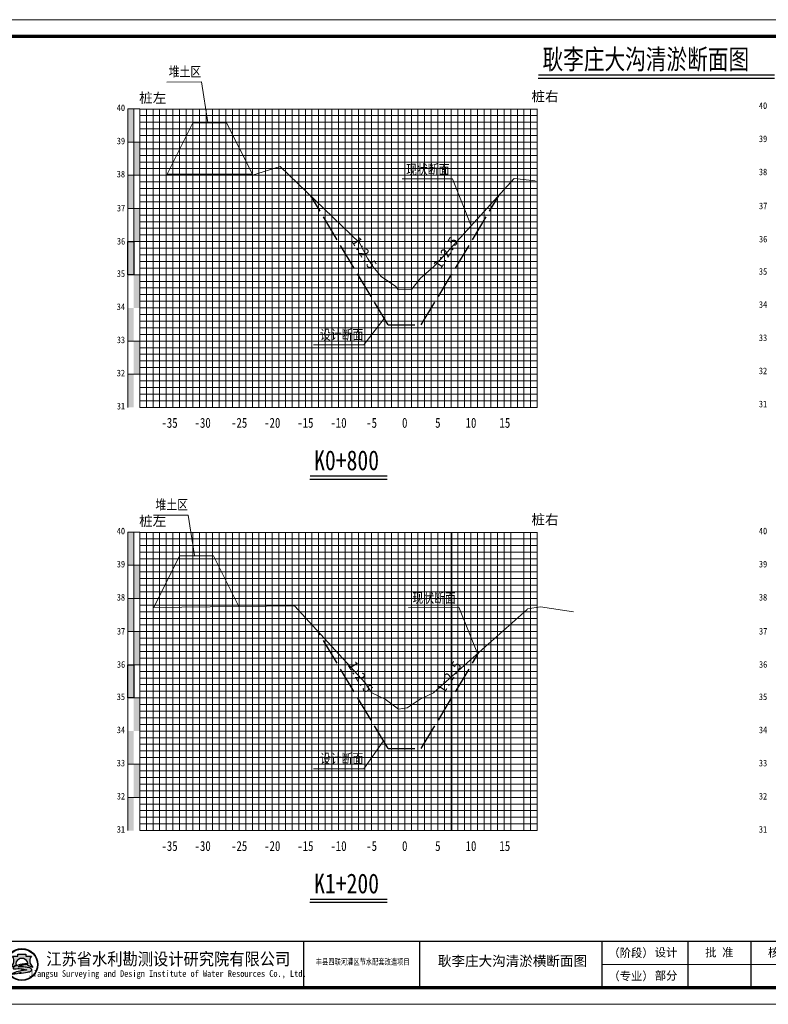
# Model space of a CAD drawing. Header units: millimetres. Extents: x -1851 to 142262423, y -629789 to 22327943.
# Tile 38 of 69: x 36013 to 36239, y 4811 to 5108. Entities that reach past the tile are written whole.
import ezdxf
from ezdxf.enums import TextEntityAlignment as Align

# ---------------------------------------------------------------- set-up
doc = ezdxf.new("R2010")
doc.units = ezdxf.units.MM
doc.linetypes.add('4415', pattern=[5, 4, -1])
for name, color, linetype, lineweight in [('0.13文字', 3, 'Continuous', 13), ('2', 61, 'Continuous', 30), ('3', 8, 'Continuous', 5), ('dmx', 7, 'Continuous', 15)]:
    doc.layers.add(name, color=color, linetype=linetype, lineweight=lineweight)
doc.layers.add('DIMTEX', color=7, linetype='Continuous')
doc.layers.add('断面', color=7, linetype='Continuous')
doc.styles.add('LYJFS', font='times.ttf', dxfattribs={"width": 0.7})
doc.styles.add('STYLE2', font='txt', dxfattribs={"width": 0.8})
doc.styles.add('仿宋', font='FangSong_GB2312.ttf')
doc.styles.add('仿宋体', font='FangSong_GB2312.ttf', dxfattribs={"width": 0.8})
doc.styles.add('宋体', font='txt', dxfattribs={"height": 3.5})
doc.styles.add('等线体', font='simhei.ttf')

# ---------------------------------------------------------------- blocks, each defined once
blk = doc.blocks.new('tk')
h = blk.add_hatch(color=152)
h.dxf.hatch_style = 1
h.paths.add_polyline_path([(6876.364125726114, 854.2295714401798, 1), (6866.686434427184, 854.2295714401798, 1)])
h.paths.add_polyline_path([(6876.201261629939, 854.2295714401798, 1), (6866.84929852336, 854.2295714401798, 1)], flags=16)
h = blk.add_hatch(color=152)
h.dxf.hatch_style = 1
edge = h.paths.add_edge_path()
edge.add_arc((6873.407199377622, 851.8047045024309), 1.461698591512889, 43.31770961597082, 70.37003522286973)
edge.add_arc((6872.0275850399, 847.9366998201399), 5.568375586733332, 70.37003522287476, 84.52854590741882)
edge.add_arc((6871.440752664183, 841.8102204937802), 11.72289597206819, 84.5285459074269, 95.17746754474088)
edge.add_arc((6871.582339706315, 852.1014277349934), 1.831337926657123, 111.7965680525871, 130.9174013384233, ccw=False)
edge.add_arc((6873.47809212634, 847.3608850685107), 6.936886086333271, 98.84274785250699, 111.79656805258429, ccw=False)
edge.add_arc((6874.544451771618, 840.506451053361), 13.873772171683, 95.21036804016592, 98.84274785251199, ccw=False)
edge.add_ellipse((6871.525280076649, 854.5219636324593), major_axis=(-1.773815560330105, 0), ratio=0.8776980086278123, start_angle=172.6538623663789, end_angle=176.9129867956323)
edge.add_arc((6873.117644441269, 844.1909795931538), 10.24870363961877, 88.99992913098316, 98.52267106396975)
edge.add_arc((6872.724314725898, 846.8157053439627), 7.594670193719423, 98.5226710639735, 116.8491039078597)
edge.add_arc((6869.849912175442, 852.4939579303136), 1.230336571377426, 116.8491039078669, 139.2900683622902)
edge.add_arc((6869.065436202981, 853.1689503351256), 0.1954369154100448, 139.2900683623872, 263.050638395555)
edge.add_arc((6869.248585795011, 854.6715617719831), 1.70916902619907, 263.0506383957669, 272.136251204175)
edge.add_arc((6870.416233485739, 823.3689317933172), 29.61523112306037, 88.46268833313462, 92.13625120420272, ccw=False)
edge.add_arc((6871.07395213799, 847.876297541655), 5.099041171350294, 68.07113774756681, 88.46268833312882, ccw=False)
edge.add_arc((6875.183614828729, 831.3122526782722), 21.4080615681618, 95.91294384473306, 98.79521578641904)
edge.add_arc((6873.816328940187, 840.1492628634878), 12.46590188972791, 98.79521578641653, 117.8496747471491)
edge.add_arc((6932.315236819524, 613.7362839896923), 245.9934265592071, 104.7703900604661, 105.15790668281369, ccw=False)
edge.add_line((6869.600177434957, 851.6009245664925), (6868.796656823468, 851.2750728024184))
edge.add_arc((6890.157828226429, 754.105500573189), 99.48982566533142, 100.90627282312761, 102.39834375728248, ccw=False)
edge.add_line((6871.334059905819, 851.7983414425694), (6870.72346251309, 851.6097564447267))
edge.add_arc((6868.414090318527, 880.2016823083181), 28.68503833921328, 274.6177604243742, 279.6944367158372)
edge.add_arc((6872.474319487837, 856.4344682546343), 4.573507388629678, 279.694436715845, 287.6119267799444)
edge.add_arc((6873.358587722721, 853.648913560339), 1.650966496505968, 287.6119267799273, 311.5140981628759)
edge.add_arc((6874.270477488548, 852.6187205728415), 0.2751610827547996, 311.5140981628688, 403.3177096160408)
edge = h.paths.add_edge_path()
edge.add_arc((6875.946394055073, 855.3665725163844), 2.066422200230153, 138.9741968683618, 204.1180883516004, ccw=False)
edge.add_line((6874.387456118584, 856.7229696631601), (6872.690352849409, 856.7229696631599))
edge.add_line((6872.69035284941, 856.7229696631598), (6872.69035284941, 857.3096342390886))
edge.add_line((6872.69035284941, 857.3096342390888), (6870.360207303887, 857.3096342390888))
edge.add_line((6870.360207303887, 857.3096342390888), (6870.360207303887, 856.7229696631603))
edge.add_line((6870.360207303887, 856.7229696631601), (6868.663104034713, 856.7229696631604))
edge.add_arc((6867.104166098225, 855.3665725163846), 2.066422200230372, -24.118088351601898, 41.0258031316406, ccw=False)
edge.add_arc((6865.567634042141, 856.05447875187), 3.749914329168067, 314.34412131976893, 335.8819116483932, ccw=False)
edge.add_arc((6867.522236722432, 856.4070458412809), 3.106664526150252, 282.3877277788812, 290.1465811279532)
edge.add_arc((6864.457993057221, 864.7594382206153), 12.00340818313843, 290.1465811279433, 296.6495194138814)
edge.add_ellipse((6871.525280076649, 854.5219636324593), major_axis=(-1.773815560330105, 0), ratio=0.8776980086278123, start_angle=176.9129867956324, end_angle=378.37473811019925, ccw=False)
edge.add_ellipse((6871.525280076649, 854.5219636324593), major_axis=(-1.773815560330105, 0), ratio=0.8776980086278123, start_angle=172.653862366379, end_angle=176.9129867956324, ccw=False)
edge.add_ellipse((6871.525280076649, 854.5219636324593), major_axis=(-1.773815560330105, 0), ratio=0.8776980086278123, start_angle=161.6252618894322, end_angle=172.653862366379, ccw=False)
edge.add_arc((6878.592567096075, 864.759438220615), 12.00340818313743, 243.3504805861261, 249.853418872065)
edge.add_arc((6875.528323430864, 856.4070458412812), 3.106664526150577, 249.8534188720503, 257.61227222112)
edge.add_arc((6877.482926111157, 856.05447875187), 3.74991432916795, 204.1180883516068, 225.6558786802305, ccw=False)
at = {"lineweight": 0}
for p, q in [((6838.597780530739, 842.2295714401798), (6838.597780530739, 1139.229571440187)), ((6838.597780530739, 1139.229571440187), (7258.597780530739, 1139.229571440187)), ((7258.597780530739, 1139.229571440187), (7258.597780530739, 842.2295714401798)), ((7253.597780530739, 854.2295714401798), (7046.597780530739, 854.2295714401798)), ((7258.597780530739, 842.2295714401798), (6838.597780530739, 842.2295714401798))]:
    blk.add_line(p, q, dxfattribs=at)
for p, q in [((6863.597780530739, 1134.229571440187), (6845.597780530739, 1134.229571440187)), ((6845.597780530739, 1134.229571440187), (6845.597780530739, 1032.229571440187)), ((6851.597780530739, 1134.229571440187), (6851.597780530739, 1032.229571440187)), ((6857.597780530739, 1134.229571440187), (6857.597780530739, 1032.229571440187)), ((6863.597780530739, 1117.229571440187), (6845.597780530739, 1117.229571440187)), ((6863.597780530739, 1100.229571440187), (6845.597780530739, 1100.229571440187)), ((6863.597780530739, 1083.229571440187), (6845.597780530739, 1083.229571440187)), ((6863.597780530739, 1066.229571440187), (6845.597780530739, 1066.229571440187)), ((6863.597780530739, 1049.229571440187), (6845.597780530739, 1049.229571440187)), ((6863.597780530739, 1032.229571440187), (6845.597780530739, 1032.229571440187)), ((6956.597780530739, 861.2295714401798), (6956.597780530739, 847.2295714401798)), ((6991.597780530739, 861.2295714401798), (6991.597780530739, 847.2295714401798)), ((7046.597780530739, 861.2295714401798), (7046.597780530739, 847.2295714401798)), ((7072.597780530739, 861.2295714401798), (7072.597780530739, 847.2295714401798)), ((7091.597780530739, 861.2295714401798), (7091.597780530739, 847.2295714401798)), ((7110.597780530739, 861.2295714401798), (7110.597780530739, 847.2295714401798)), ((7129.597780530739, 861.2295714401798), (7129.597780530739, 847.2295714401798)), ((7148.597780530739, 861.2295714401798), (7148.597780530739, 847.2295714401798)), ((7167.597780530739, 861.2295714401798), (7167.597780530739, 847.2295714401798)), ((7186.597780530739, 861.2295714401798), (7186.597780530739, 847.2295714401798)), ((7204.597780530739, 861.2295714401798), (7204.597780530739, 847.2295714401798)), ((7221.597780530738, 854.2295714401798), (7221.597780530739, 847.2295714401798))]:
    blk.add_line(p, q)
at = {"lineweight": 0, "const_width": 1}
blk.add_lwpolyline([(6863.597780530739, 1134.229571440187), (7253.597780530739, 1134.229571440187), (7253.597780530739, 847.2295714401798), (6863.597780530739, 847.2295714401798)], close=True, dxfattribs=at)
at = {"lineweight": 0, "const_width": 0.4}
blk.add_lwpolyline([(7253.597780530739, 861.2295714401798), (6863.597780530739, 861.2295714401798)], dxfattribs=at)
at = {"color": 152}
for points in [[(6869.8419023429, 854.0311891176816, -0.02838203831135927), (6868.592243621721, 853.4904639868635, -0.03386732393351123), (6868.188697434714, 853.3727099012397, 0.09425397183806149), (6868.990200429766, 854.5221939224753, 0.2921547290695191), (6868.663104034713, 856.7229696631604), (6870.360207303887, 856.7229696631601), (6870.360207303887, 857.3096342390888), (6872.69035284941, 857.3096342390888), (6872.69035284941, 856.7229696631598), (6874.387456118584, 856.7229696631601, 0.29215472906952), (6874.06035972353, 854.5221939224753, 0.09425397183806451), (6874.861862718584, 853.3727099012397, -0.03386732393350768), (6874.458316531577, 853.4904639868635, -0.02838203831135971), (6873.208657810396, 854.0311891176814)], [(6873.296521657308, 854.4381220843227, 0.04157472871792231), (6871.598778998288, 854.3265098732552, 0.08013502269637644), (6869.294240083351, 853.5916630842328, 0.09823132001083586), (6868.917290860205, 853.2964201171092, 0.599439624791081), (6869.041789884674, 852.9749492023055, 0.03966424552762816), (6869.312296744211, 852.9635806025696, -0.01603031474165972), (6871.210748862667, 852.9735033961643, -0.08921046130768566), (6872.978215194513, 852.6064141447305, 0.01257694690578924), (6871.910251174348, 852.4685801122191, 0.08333285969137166), (6867.992840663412, 851.171317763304, -0.001690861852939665), (6869.600177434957, 851.6009245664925), (6868.796656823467, 851.275072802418, -0.006510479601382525), (6871.334059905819, 851.7983414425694), (6870.72346251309, 851.6097564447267, 0.02215480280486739), (6873.244469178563, 851.9262713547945, 0.03456031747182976), (6873.858117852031, 852.0753316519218, 0.1046726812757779), (6874.452855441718, 852.4126819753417, 0.4234638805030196), (6874.470673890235, 852.8074929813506, 0.1185893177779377), (6873.898248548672, 853.1814519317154, 0.06185687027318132), (6872.558528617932, 853.479704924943, 0.04649815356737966), (6870.382867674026, 853.4852866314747, -0.08362449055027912), (6870.902341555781, 853.8018397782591, -0.05658197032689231), (6872.411732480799, 854.2153190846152, -0.01585057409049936), (6873.284535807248, 854.3228965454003)]]:
    blk.add_lwpolyline(points, format="xyb", dxfattribs=at)
for radius in [4.838845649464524, 4.675981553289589]:
    blk.add_circle((6871.525280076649, 854.2295714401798), radius, dxfattribs=at)
blk.add_arc((6873.478092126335, 847.3608850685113), 6.936886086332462, 98.84274785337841, 111.7965680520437, dxfattribs=at)
for start_param, end_param in [(2.820892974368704, 6.603884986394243), (3.013378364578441, 3.087714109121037)]:
    blk.add_ellipse((6871.525280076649, 854.5219636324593), major_axis=(-1.773815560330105, 0), ratio=0.8776980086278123, start_param=start_param, end_param=end_param, dxfattribs=at)
at = {"style": '宋体'}
for s, height, width, p in [('江苏省水利勘测设计研究院有限公司', 3.75, 0.9, (6915.725099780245, 855.9804173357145)), ('丰县四联河灌区节水配套改造项目', 1.8, 0.75, (6974.43168055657, 855.1042281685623)), ('Jiangsu Surveying and Design Institute of Water Resources Co., Ltd.', 2, 0.8, (6915.552971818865, 851.2429752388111))]:
    blk.add_text(s, height=height, dxfattribs=dict(at, width=width)).set_placement(p, align=Align.MIDDLE)
at = {"style": 'LYJFS'}
for s, p in [('（阶段）', (7055.431710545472, 857.7295714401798)), ('（专业）', (7055.431710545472, 850.7295714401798))]:
    blk.add_text(s, height=2.5, dxfattribs=at).set_placement(p, align=Align.MIDDLE_CENTER)
at = {"style": '仿宋'}
blk.add_text('2018.01', height=2.5, dxfattribs=at).set_placement((7195.597780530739, 850.7295714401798), align=Align.MIDDLE)
at = {"rotation": 90}
for s, insert, char_height, attachment_point, style in [('日 期', (6848.597780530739, 1074.729571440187), 2.5, 5, '宋体'), ('会签者', (6848.597780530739, 1057.729571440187), 2.5, 5, '宋体'), ('会签专业', (6848.597780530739, 1040.729571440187), 2.5, 5, '宋体'), ('江苏省水利勘测设计研究院有限公司\\P地址：扬州市吉安路209号吉安大厦1号楼  邮编：225127\\P电话：0514-87860116  传真：0514-87889101\\P声明：未经授权，不得翻印、传播或它用。', (6861.892912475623, 847.1478961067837), 2, 7, '仿宋')]:
    blk.add_mtext(s, dxfattribs=dict(at, insert=insert, char_height=char_height, attachment_point=attachment_point, style=style))
at = {"char_height": 2.5, "attachment_point": 5, "style": '宋体'}
for s, insert in [('设计', (7065.999934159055, 857.7295714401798)), ('批 准', (7082.097780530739, 857.7295714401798)), ('核 定', (7101.035280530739, 857.701793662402)), ('审 查', (7120.028336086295, 857.702857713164)), ('校 核', (7139.063058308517, 857.7728530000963)), ('设 计', (7158.070002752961, 857.8229020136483)), ('制 图', (7177.014447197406, 857.7074956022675)), ('日 期', (7195.597780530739, 857.7295714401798)), ('甲级设计证书编号A132012666', (7229.097780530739, 857.7295714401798)), ('部分', (7065.999934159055, 850.7295714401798)), ('图 号', (7213.097780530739, 850.7295714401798))]:
    blk.add_mtext(s, dxfattribs=dict(at, insert=insert))

msp = doc.modelspace()

# ---------------------------------------------------------------- hatches: boundary and pattern name
at = {"linetype": 'Continuous'}
for points in [[(36045.80226248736, 5080.667395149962), (36047.60226248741, 5080.667395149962), (36047.60226248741, 5070.667395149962), (36045.80226248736, 5070.667395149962)], [(36047.60226248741, 5070.667395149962), (36049.40226248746, 5070.667395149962), (36049.40226248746, 5060.667395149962), (36047.60226248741, 5060.667395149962)], [(36045.80226248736, 5060.667395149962), (36047.60226248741, 5060.667395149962), (36047.60226248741, 5050.667395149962), (36045.80226248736, 5050.667395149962)], [(36047.60226248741, 5050.667395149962), (36049.40226248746, 5050.667395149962), (36049.40226248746, 5040.667395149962), (36047.60226248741, 5040.667395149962)], [(36045.80226248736, 5040.667395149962), (36047.60226248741, 5040.667395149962), (36047.60226248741, 5030.667395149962), (36045.80226248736, 5030.667395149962)], [(36047.60226248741, 5030.667395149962), (36049.40226248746, 5030.667395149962), (36049.40226248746, 5020.667395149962), (36047.60226248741, 5020.667395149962)], [(36045.80226248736, 5020.667395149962), (36047.60226248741, 5020.667395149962), (36047.60226248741, 5010.667395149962), (36045.80226248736, 5010.667395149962)], [(36047.60862324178, 5010.692120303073), (36049.40862324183, 5010.692120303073), (36049.40862324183, 5000.692120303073), (36047.60862324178, 5000.692120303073)], [(36045.80226248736, 5000.663330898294), (36047.60226248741, 5000.663330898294), (36047.60226248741, 4990.663330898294), (36045.80226248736, 4990.663330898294)], [(36045.80226248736, 4953.016859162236), (36047.60226248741, 4953.016859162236), (36047.60226248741, 4943.016859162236), (36045.80226248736, 4943.016859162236)], [(36047.60226248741, 4943.016859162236), (36049.40226248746, 4943.016859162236), (36049.40226248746, 4933.016859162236), (36047.60226248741, 4933.016859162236)], [(36045.80226248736, 4933.016859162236), (36047.60226248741, 4933.016859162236), (36047.60226248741, 4923.016859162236), (36045.80226248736, 4923.016859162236)], [(36047.60226248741, 4923.016859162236), (36049.40226248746, 4923.016859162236), (36049.40226248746, 4913.016859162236), (36047.60226248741, 4913.016859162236)], [(36045.80226248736, 4913.016859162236), (36047.60226248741, 4913.016859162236), (36047.60226248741, 4903.016859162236), (36045.80226248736, 4903.016859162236)], [(36047.60226248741, 4903.016859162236), (36049.40226248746, 4903.016859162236), (36049.40226248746, 4893.016859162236), (36047.60226248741, 4893.016859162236)], [(36045.80226248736, 4893.016859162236), (36047.60226248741, 4893.016859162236), (36047.60226248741, 4883.016859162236), (36045.80226248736, 4883.016859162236)], [(36047.60862324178, 4883.041584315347), (36049.40862324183, 4883.041584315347), (36049.40862324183, 4873.041584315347), (36047.60862324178, 4873.041584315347)], [(36045.80226248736, 4873.012794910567), (36047.60226248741, 4873.012794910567), (36047.60226248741, 4863.012794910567), (36045.80226248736, 4863.012794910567)]]:
    msp.add_hatch(color=7, dxfattribs=at).paths.add_polyline_path(points)

# ---------------------------------------------------------------- linework, layer by layer
at = {"color": 1, "linetype": '4415', "lineweight": 30, "ltscale": 2}
for p, q in [((36099.9687879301, 5064.378074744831), (36099.9687879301, 5064.378074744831)), ((36124.40226248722, 5015.511125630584), (36101.02218500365, 5054.477921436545)), ((36134.40226248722, 5015.511125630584), (36157.92203524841, 5054.710746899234)), ((36124.40226248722, 5015.511125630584), (36134.40226248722, 5015.511125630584)), ((36124.40226248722, 4887.729941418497), (36103.14557770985, 4923.157749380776)), ((36134.40226248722, 4887.729941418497), (36151.89066815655, 4916.877284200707)), ((36124.40226248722, 4887.729941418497), (36134.40226248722, 4887.729941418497))]:
    msp.add_line(p, q, dxfattribs=at)
at = {"linetype": 'Continuous', "lineweight": 20, "flags": 128}
for points in [[(36069.90795586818, 5076.6012946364), (36067.99982732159, 5088.806113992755), (36057.54019772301, 5088.734685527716)], [(36149.49849042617, 5045.444847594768), (36143.81267732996, 5059.578908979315), (36128.66128764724, 5059.552596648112)], [(36123.221613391, 5017.478874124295), (36117.00347814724, 5009.522617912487), (36101.85208846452, 5009.496305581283)], [(36065.90795586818, 4945.974808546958), (36063.99982732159, 4958.179627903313), (36053.54019772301, 4958.108199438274)], [(36151.34174980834, 4916.389319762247), (36145.72338173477, 4930.355723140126), (36130.57199205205, 4930.329410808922)], [(36122.98258568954, 4890.096069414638), (36117.00347814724, 4881.610664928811), (36101.85208846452, 4881.584352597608)]]:
    msp.add_lwpolyline(points, dxfattribs=at)
at = {"linetype": 'Continuous', "flags": 128}
for points in [[(36045.80226248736, 5040.667395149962), (36047.60226248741, 5040.667395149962), (36047.60226248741, 5030.667395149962), (36045.80226248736, 5030.667395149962)], [(36045.80226248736, 4913.016859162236), (36047.60226248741, 4913.016859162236), (36047.60226248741, 4903.016859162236), (36045.80226248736, 4903.016859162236)]]:
    msp.add_lwpolyline(points, close=True, dxfattribs=at)
at = {"layer": '2', "color": 7, "lineweight": 15}
for points in [[(36049.40226248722, 5080.6012946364), (36169.40226248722, 5080.6012946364)], [(36059.40226248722, 5080.667395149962), (36059.40226248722, 4990.667395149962)], [(36069.40226248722, 5080.667395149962), (36069.40226248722, 4990.667395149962)], [(36079.40226248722, 5080.667395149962), (36079.40226248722, 4990.667395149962)], [(36089.40226248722, 5080.667395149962), (36089.40226248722, 4990.667395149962)], [(36099.40226248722, 5080.667395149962), (36099.40226248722, 4990.667395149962)], [(36109.40226248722, 5080.667395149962), (36109.40226248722, 4990.667395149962)], [(36119.40226248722, 5080.667395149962), (36119.40226248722, 4990.667395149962)], [(36139.40226248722, 5080.667395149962), (36139.40226248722, 4990.667395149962)], [(36149.40226248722, 5080.667395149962), (36149.40226248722, 4990.667395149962)], [(36159.40226248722, 5080.667395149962), (36159.40226248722, 4990.667395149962)], [(36169.40226248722, 5080.667395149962), (36169.40226248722, 4990.667395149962)], [(36049.40226248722, 5070.667395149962), (36169.40226248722, 5070.667395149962)], [(36049.40226248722, 5060.667395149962), (36169.40226248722, 5060.667395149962)], [(36049.40226248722, 5050.667395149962), (36169.40226248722, 5050.667395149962)], [(36049.40226248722, 5040.667395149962), (36169.40226248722, 5040.667395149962)], [(36049.40226248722, 5020.667395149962), (36169.40226248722, 5020.667395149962)], [(36049.40226248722, 4990.667395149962), (36169.40226248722, 4990.667395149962)], [(36049.40226248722, 4952.950758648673), (36169.40226248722, 4952.950758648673)], [(36059.40226248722, 4953.016859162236), (36059.40226248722, 4863.016859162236)], [(36069.40226248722, 4953.016859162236), (36069.40226248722, 4863.016859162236)], [(36079.40226248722, 4953.016859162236), (36079.40226248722, 4863.016859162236)], [(36089.40226248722, 4953.016859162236), (36089.40226248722, 4863.016859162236)], [(36099.40226248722, 4953.016859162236), (36099.40226248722, 4863.016859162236)], [(36109.40226248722, 4953.016859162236), (36109.40226248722, 4863.016859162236)], [(36119.40226248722, 4953.016859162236), (36119.40226248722, 4863.016859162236)], [(36139.40226248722, 4953.016859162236), (36139.40226248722, 4863.016859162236)], [(36149.40226248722, 4953.016859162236), (36149.40226248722, 4863.016859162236)], [(36159.40226248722, 4953.016859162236), (36159.40226248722, 4863.016859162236)], [(36169.40226248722, 4953.016859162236), (36169.40226248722, 4863.016859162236)], [(36049.40226248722, 4943.016859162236), (36169.40226248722, 4943.016859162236)], [(36049.40226248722, 4933.016859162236), (36169.40226248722, 4933.016859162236)], [(36049.40226248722, 4923.016859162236), (36169.40226248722, 4923.016859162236)], [(36049.40226248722, 4913.016859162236), (36169.40226248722, 4913.016859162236)], [(36049.40226248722, 4893.016859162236), (36169.40226248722, 4893.016859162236)], [(36049.40226248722, 4863.016859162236), (36169.40226248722, 4863.016859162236)]]:
    msp.add_lwpolyline(points, dxfattribs=at)
at = {"layer": '2', "color": 3, "lineweight": 15}
for points in [[(36129.40226248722, 5080.667395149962), (36129.40226248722, 4990.667395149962)], [(36129.40226248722, 4953.016859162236), (36129.40226248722, 4863.016859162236)]]:
    msp.add_lwpolyline(points, dxfattribs=at)
at = {"layer": '2', "color": 7, "lineweight": 15, "flags": 128}
for points in [[(36049.40226248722, 5030.667395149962), (36169.40226248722, 5030.667395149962)], [(36049.40226248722, 4903.016859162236), (36169.40226248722, 4903.016859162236)]]:
    msp.add_lwpolyline(points, dxfattribs=at)
at = {"layer": '2', "color": 0, "lineweight": 15}
for points in [[(36049.40226248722, 5010.667395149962), (36169.40226248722, 5010.667395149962)], [(36049.40226248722, 5000.667395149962), (36169.40226248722, 5000.667395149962)], [(36049.40226248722, 4883.016859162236), (36169.40226248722, 4883.016859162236)], [(36049.40226248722, 4873.016859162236), (36169.40226248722, 4873.016859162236)]]:
    msp.add_lwpolyline(points, dxfattribs=at)
at = {"layer": '3', "lineweight": 5}
for points in [[(36051.40226248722, 5080.667395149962), (36051.40226248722, 4990.667395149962)], [(36053.40226248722, 5080.667395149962), (36053.40226248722, 4990.667395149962)], [(36055.40226248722, 5080.667395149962), (36055.40226248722, 4990.667395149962)], [(36057.40226248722, 5080.667395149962), (36057.40226248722, 4990.667395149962)], [(36061.40226248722, 5080.667395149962), (36061.40226248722, 4990.667395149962)], [(36063.40226248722, 5080.667395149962), (36063.40226248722, 4990.667395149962)], [(36065.40226248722, 5080.667395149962), (36065.40226248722, 4990.667395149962)], [(36067.40226248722, 5080.667395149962), (36067.40226248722, 4990.667395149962)], [(36071.40226248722, 5080.667395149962), (36071.40226248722, 4990.667395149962)], [(36073.40226248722, 5080.667395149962), (36073.40226248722, 4990.667395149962)], [(36075.40226248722, 5080.667395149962), (36075.40226248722, 4990.667395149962)], [(36077.40226248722, 5080.667395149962), (36077.40226248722, 4990.667395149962)], [(36081.40226248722, 5080.667395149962), (36081.40226248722, 4990.667395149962)], [(36083.40226248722, 5080.667395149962), (36083.40226248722, 4990.667395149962)], [(36085.40226248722, 5080.667395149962), (36085.40226248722, 4990.667395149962)], [(36087.40226248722, 5080.667395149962), (36087.40226248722, 4990.667395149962)], [(36091.40226248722, 5080.667395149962), (36091.40226248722, 4990.667395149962)], [(36093.40226248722, 5080.667395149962), (36093.40226248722, 4990.667395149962)], [(36095.40226248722, 5080.667395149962), (36095.40226248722, 4990.667395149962)], [(36097.40226248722, 5080.667395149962), (36097.40226248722, 4990.667395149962)], [(36101.40226248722, 5080.667395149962), (36101.40226248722, 4990.667395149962)], [(36103.40226248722, 5080.667395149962), (36103.40226248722, 4990.667395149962)], [(36105.40226248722, 5080.667395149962), (36105.40226248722, 4990.667395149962)], [(36107.40226248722, 5080.667395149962), (36107.40226248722, 4990.667395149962)], [(36111.40226248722, 5080.667395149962), (36111.40226248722, 4990.667395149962)], [(36113.40226248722, 5080.667395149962), (36113.40226248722, 4990.667395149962)], [(36115.40226248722, 5080.667395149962), (36115.40226248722, 4990.667395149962)], [(36117.40226248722, 5080.667395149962), (36117.40226248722, 4990.667395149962)], [(36121.40226248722, 5080.667395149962), (36121.40226248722, 4990.667395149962)], [(36123.40226248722, 5080.667395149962), (36123.40226248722, 4990.667395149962)], [(36125.40226248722, 5080.667395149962), (36125.40226248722, 4990.667395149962)], [(36127.40226248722, 5080.667395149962), (36127.40226248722, 4990.667395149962)], [(36131.40226248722, 5080.667395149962), (36131.40226248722, 4990.667395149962)], [(36133.40226248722, 5080.667395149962), (36133.40226248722, 4990.667395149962)], [(36135.40226248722, 5080.667395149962), (36135.40226248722, 4990.667395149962)], [(36137.40226248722, 5080.667395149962), (36137.40226248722, 4990.667395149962)], [(36141.40226248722, 5080.667395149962), (36141.40226248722, 4990.667395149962)], [(36143.40226248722, 5080.667395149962), (36143.40226248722, 4990.667395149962)], [(36145.40226248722, 5080.667395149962), (36145.40226248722, 4990.667395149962)], [(36147.40226248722, 5080.667395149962), (36147.40226248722, 4990.667395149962)], [(36151.40226248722, 5080.667395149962), (36151.40226248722, 4990.667395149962)], [(36153.40226248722, 5080.667395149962), (36153.40226248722, 4990.667395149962)], [(36155.40226248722, 5080.667395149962), (36155.40226248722, 4990.667395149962)], [(36157.40226248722, 5080.667395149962), (36157.40226248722, 4990.667395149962)], [(36161.40226248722, 5080.667395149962), (36161.40226248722, 4990.667395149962)], [(36163.40226248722, 5080.667395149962), (36163.40226248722, 4990.667395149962)], [(36165.40226248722, 5080.667395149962), (36165.40226248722, 4990.667395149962)], [(36167.40226248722, 5080.667395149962), (36167.40226248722, 4990.667395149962)], [(36049.40226248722, 5078.667395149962), (36169.40226248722, 5078.667395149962)], [(36049.40226248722, 5076.667395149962), (36169.40226248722, 5076.667395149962)], [(36049.40226248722, 5074.667395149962), (36169.40226248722, 5074.667395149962)], [(36049.40226248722, 5072.667395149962), (36169.40226248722, 5072.667395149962)], [(36049.40226248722, 5068.667395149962), (36169.40226248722, 5068.667395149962)], [(36049.40226248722, 5066.667395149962), (36169.40226248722, 5066.667395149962)], [(36049.40226248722, 5064.667395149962), (36169.40226248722, 5064.667395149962)], [(36049.40226248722, 5062.667395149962), (36169.40226248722, 5062.667395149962)], [(36049.40226248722, 5058.667395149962), (36169.40226248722, 5058.667395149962)], [(36049.40226248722, 5056.667395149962), (36169.40226248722, 5056.667395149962)], [(36049.40226248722, 5054.667395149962), (36169.40226248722, 5054.667395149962)], [(36049.40226248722, 5052.667395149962), (36169.40226248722, 5052.667395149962)], [(36049.40226248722, 5048.667395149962), (36169.40226248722, 5048.667395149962)], [(36049.40226248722, 5046.667395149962), (36169.40226248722, 5046.667395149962)], [(36049.40226248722, 5044.667395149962), (36169.40226248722, 5044.667395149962)], [(36049.40226248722, 5042.667395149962), (36169.40226248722, 5042.667395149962)], [(36049.40226248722, 5038.667395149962), (36169.40226248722, 5038.667395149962)], [(36049.40226248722, 5036.667395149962), (36169.40226248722, 5036.667395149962)], [(36049.40226248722, 5034.667395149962), (36169.40226248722, 5034.667395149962)], [(36049.40226248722, 5032.667395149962), (36169.40226248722, 5032.667395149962)], [(36049.40226248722, 5028.667395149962), (36169.40226248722, 5028.667395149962)], [(36049.40226248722, 5026.667395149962), (36169.40226248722, 5026.667395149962)], [(36049.40226248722, 5024.667395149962), (36169.40226248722, 5024.667395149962)], [(36049.40226248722, 5022.667395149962), (36169.40226248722, 5022.667395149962)], [(36049.40226248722, 5018.667395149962), (36169.40226248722, 5018.667395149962)], [(36049.40226248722, 5016.667395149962), (36169.40226248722, 5016.667395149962)], [(36049.40226248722, 5014.667395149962), (36169.40226248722, 5014.667395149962)], [(36049.40226248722, 5012.667395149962), (36169.40226248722, 5012.667395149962)], [(36049.40226248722, 5008.667395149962), (36169.40226248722, 5008.667395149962)], [(36049.40226248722, 5006.667395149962), (36169.40226248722, 5006.667395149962)], [(36049.40226248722, 5004.667395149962), (36169.40226248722, 5004.667395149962)], [(36049.40226248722, 5002.667395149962), (36169.40226248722, 5002.667395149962)], [(36049.40226248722, 4998.667395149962), (36169.40226248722, 4998.667395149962)], [(36049.40226248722, 4996.667395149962), (36169.40226248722, 4996.667395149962)], [(36049.40226248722, 4994.667395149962), (36169.40226248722, 4994.667395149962)], [(36049.40226248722, 4992.667395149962), (36169.40226248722, 4992.667395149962)], [(36049.40226248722, 4951.016859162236), (36169.40226248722, 4951.016859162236)], [(36051.40226248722, 4953.016859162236), (36051.40226248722, 4863.016859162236)], [(36053.40226248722, 4953.016859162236), (36053.40226248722, 4863.016859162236)], [(36055.40226248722, 4953.016859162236), (36055.40226248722, 4863.016859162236)], [(36057.40226248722, 4953.016859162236), (36057.40226248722, 4863.016859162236)], [(36061.40226248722, 4953.016859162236), (36061.40226248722, 4863.016859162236)], [(36063.40226248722, 4953.016859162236), (36063.40226248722, 4863.016859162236)], [(36065.40226248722, 4953.016859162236), (36065.40226248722, 4863.016859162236)], [(36067.40226248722, 4953.016859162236), (36067.40226248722, 4863.016859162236)], [(36071.40226248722, 4953.016859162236), (36071.40226248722, 4863.016859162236)], [(36073.40226248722, 4953.016859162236), (36073.40226248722, 4863.016859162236)], [(36075.40226248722, 4953.016859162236), (36075.40226248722, 4863.016859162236)], [(36077.40226248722, 4953.016859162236), (36077.40226248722, 4863.016859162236)], [(36081.40226248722, 4953.016859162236), (36081.40226248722, 4863.016859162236)], [(36083.40226248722, 4953.016859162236), (36083.40226248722, 4863.016859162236)], [(36085.40226248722, 4953.016859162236), (36085.40226248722, 4863.016859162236)], [(36087.40226248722, 4953.016859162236), (36087.40226248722, 4863.016859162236)], [(36091.40226248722, 4953.016859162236), (36091.40226248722, 4863.016859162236)], [(36093.40226248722, 4953.016859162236), (36093.40226248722, 4863.016859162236)], [(36095.40226248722, 4953.016859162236), (36095.40226248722, 4863.016859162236)], [(36097.40226248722, 4953.016859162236), (36097.40226248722, 4863.016859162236)], [(36101.40226248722, 4953.016859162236), (36101.40226248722, 4863.016859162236)], [(36103.40226248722, 4953.016859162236), (36103.40226248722, 4863.016859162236)], [(36105.40226248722, 4953.016859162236), (36105.40226248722, 4863.016859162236)], [(36107.40226248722, 4953.016859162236), (36107.40226248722, 4863.016859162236)], [(36111.40226248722, 4953.016859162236), (36111.40226248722, 4863.016859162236)], [(36113.40226248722, 4953.016859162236), (36113.40226248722, 4863.016859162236)], [(36115.40226248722, 4953.016859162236), (36115.40226248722, 4863.016859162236)], [(36117.40226248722, 4953.016859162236), (36117.40226248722, 4863.016859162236)], [(36121.40226248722, 4953.016859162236), (36121.40226248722, 4863.016859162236)], [(36123.40226248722, 4953.016859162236), (36123.40226248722, 4863.016859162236)], [(36125.40226248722, 4953.016859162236), (36125.40226248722, 4863.016859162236)], [(36127.40226248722, 4953.016859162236), (36127.40226248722, 4863.016859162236)], [(36131.40226248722, 4953.016859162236), (36131.40226248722, 4863.016859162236)], [(36133.40226248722, 4953.016859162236), (36133.40226248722, 4863.016859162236)], [(36135.40226248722, 4953.016859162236), (36135.40226248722, 4863.016859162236)], [(36137.40226248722, 4953.016859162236), (36137.40226248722, 4863.016859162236)], [(36141.40226248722, 4953.016859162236), (36141.40226248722, 4863.016859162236)], [(36143.40226248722, 4953.016859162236), (36143.40226248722, 4863.016859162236)], [(36143.65403450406, 4953.016859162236), (36143.65403450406, 4863.016859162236)], [(36145.40226248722, 4953.016859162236), (36145.40226248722, 4863.016859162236)], [(36147.40226248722, 4953.016859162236), (36147.40226248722, 4863.016859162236)], [(36151.40226248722, 4953.016859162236), (36151.40226248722, 4863.016859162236)], [(36153.40226248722, 4953.016859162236), (36153.40226248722, 4863.016859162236)], [(36155.40226248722, 4953.016859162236), (36155.40226248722, 4863.016859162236)], [(36157.40226248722, 4953.016859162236), (36157.40226248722, 4863.016859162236)], [(36161.40226248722, 4953.016859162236), (36161.40226248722, 4863.016859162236)], [(36165.40226248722, 4953.016859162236), (36165.40226248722, 4863.016859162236)], [(36167.40226248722, 4953.016859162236), (36167.40226248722, 4863.016859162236)], [(36049.40226248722, 4949.016859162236), (36169.40226248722, 4949.016859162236)], [(36049.40226248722, 4947.016859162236), (36169.40226248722, 4947.016859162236)], [(36049.40226248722, 4945.016859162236), (36169.40226248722, 4945.016859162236)], [(36049.40226248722, 4941.016859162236), (36169.40226248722, 4941.016859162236)], [(36049.40226248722, 4939.016859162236), (36169.40226248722, 4939.016859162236)], [(36049.40226248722, 4937.016859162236), (36169.40226248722, 4937.016859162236)], [(36049.40226248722, 4935.016859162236), (36169.40226248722, 4935.016859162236)], [(36049.40226248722, 4931.016859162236), (36169.40226248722, 4931.016859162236)], [(36049.40226248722, 4929.016859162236), (36169.40226248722, 4929.016859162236)], [(36049.40226248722, 4927.016859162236), (36169.40226248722, 4927.016859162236)], [(36049.40226248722, 4925.016859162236), (36169.40226248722, 4925.016859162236)], [(36049.40226248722, 4921.016859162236), (36169.40226248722, 4921.016859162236)], [(36049.40226248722, 4919.016859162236), (36169.40226248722, 4919.016859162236)], [(36049.40226248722, 4917.016859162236), (36169.40226248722, 4917.016859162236)], [(36049.40226248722, 4915.016859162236), (36169.40226248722, 4915.016859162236)], [(36049.40226248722, 4911.016859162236), (36169.40226248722, 4911.016859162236)], [(36049.40226248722, 4909.016859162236), (36169.40226248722, 4909.016859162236)], [(36049.40226248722, 4907.016859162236), (36169.40226248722, 4907.016859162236)], [(36049.40226248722, 4905.016859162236), (36169.40226248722, 4905.016859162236)], [(36049.40226248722, 4901.016859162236), (36169.40226248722, 4901.016859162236)], [(36049.40226248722, 4899.016859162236), (36169.40226248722, 4899.016859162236)], [(36049.40226248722, 4897.016859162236), (36169.40226248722, 4897.016859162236)], [(36049.40226248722, 4895.016859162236), (36169.40226248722, 4895.016859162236)], [(36049.40226248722, 4891.016859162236), (36169.40226248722, 4891.016859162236)], [(36049.40226248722, 4889.016859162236), (36169.40226248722, 4889.016859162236)], [(36049.40226248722, 4887.016859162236), (36169.40226248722, 4887.016859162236)], [(36049.40226248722, 4885.016859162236), (36169.40226248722, 4885.016859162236)], [(36049.40226248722, 4881.016859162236), (36169.40226248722, 4881.016859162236)], [(36049.40226248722, 4879.016859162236), (36169.40226248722, 4879.016859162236)], [(36049.40226248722, 4877.016859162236), (36169.40226248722, 4877.016859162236)], [(36049.40226248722, 4875.016859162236), (36169.40226248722, 4875.016859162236)], [(36049.40226248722, 4871.016859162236), (36169.40226248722, 4871.016859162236)], [(36049.40226248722, 4869.016859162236), (36169.40226248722, 4869.016859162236)], [(36049.40226248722, 4867.016859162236), (36169.40226248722, 4867.016859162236)], [(36049.40226248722, 4865.016859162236), (36169.40226248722, 4865.016859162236)]]:
    msp.add_lwpolyline(points, dxfattribs=at)
at = {"layer": '3', "color": 0, "lineweight": 5}
for points in [[(36045.80226248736, 5010.667395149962), (36169.40226248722, 5010.667395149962)], [(36045.80226248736, 5000.667395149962), (36169.40226248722, 5000.667395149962)], [(36045.80226248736, 4883.016859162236), (36169.40226248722, 4883.016859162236)], [(36045.80226248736, 4873.016859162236), (36169.40226248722, 4873.016859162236)]]:
    msp.add_lwpolyline(points, dxfattribs=at)
at = {"layer": 'DIMTEX', "color": 0, "linetype": 'Continuous'}
for p, q in [((36169.7432403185, 5090.926745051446), (36241.01085926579, 5090.926745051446)), ((36169.72274852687, 5089.964350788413), (36241.01085926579, 5089.964350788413)), ((36100.78249871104, 4969.012670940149), (36124.12758398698, 4969.012670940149)), ((36100.80299050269, 4969.975065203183), (36124.12758398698, 4969.975065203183)), ((36100.78249871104, 4841.362134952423), (36124.12758398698, 4841.362134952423)), ((36100.80299050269, 4842.324529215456), (36124.12758398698, 4842.324529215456))]:
    msp.add_line(p, q, dxfattribs=at)
at = {"layer": 'dmx', "linetype": 'Continuous', "lineweight": 15}
for p, q in [((36065.42994784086, 5076.521796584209), (36057.64848260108, 5060.958866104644)), ((36065.42994784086, 5076.521796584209), (36075.62079724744, 5076.521796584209)), ((36075.62079724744, 5076.521796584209), (36083.40226248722, 5060.958866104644)), ((36057.64848260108, 5060.958866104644), (36083.40226248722, 5060.958866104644)), ((36061.42994784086, 4945.895310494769), (36053.64848260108, 4930.332380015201)), ((36061.42994784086, 4945.895310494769), (36071.62079724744, 4945.895310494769)), ((36071.62079724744, 4945.895310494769), (36079.27708294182, 4930.582739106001)), ((36053.64848260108, 4930.332380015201), (36096.07270652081, 4930.830016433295))]:
    msp.add_line(p, q, dxfattribs=at)
at = {"layer": 'dmx', "linetype": 'Continuous', "lineweight": 15, "flags": 128}
for points in [[(36083.40226248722, 5060.667395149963), (36091.84050811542, 5063.34515733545)], [(36091.84050811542, 5063.345157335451), (36115.74659956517, 5040.257767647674), (36118.19456606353, 5035.667395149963), (36119.74659956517, 5033.157767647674), (36122.26902525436, 5030.159101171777), (36126.74659956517, 5027.157767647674), (36127.40226248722, 5026.157767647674), (36131.40226248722, 5026.197630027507), (36134.14659956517, 5029.657767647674), (36138.14659956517, 5033.157767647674), (36140.14659956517, 5035.157767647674), (36162.41387023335, 5059.651765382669)], [(36162.41387023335, 5059.651765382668), (36168.74659956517, 5058.957767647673)], [(36096.07270652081, 4930.830016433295), (36117.49541748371, 4907.591821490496), (36119.49541748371, 4904.591821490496), (36123.49541748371, 4902.591821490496), (36127.49541748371, 4899.591821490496), (36130.09541748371, 4899.991821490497), (36134.09541748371, 4902.591821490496), (36138.09541748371, 4904.591821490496), (36140.09541748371, 4906.391821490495), (36166.32661952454, 4929.710214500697)], [(36166.32661952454, 4929.710214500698), (36166.42875510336, 4929.911081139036), (36170.42875510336, 4930.511081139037), (36180.33560010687, 4928.942497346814)]]:
    msp.add_lwpolyline(points, dxfattribs=at)
at = {"layer": '断面', "color": 3, "lineweight": 15}
for points in [[(36049.40226248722, 5080.667395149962), (36045.80226248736, 5080.667395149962)], [(36045.80226248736, 5080.667395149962), (36045.80226248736, 4990.667395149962)], [(36047.60226248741, 5080.667395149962), (36047.60226248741, 5030.667395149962)], [(36049.40226248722, 5080.667395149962), (36049.40226248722, 4990.667395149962)], [(36049.40226248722, 5070.667395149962), (36045.80226248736, 5070.667395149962)], [(36049.40226248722, 5060.667395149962), (36045.80226248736, 5060.667395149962)], [(36049.40226248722, 5050.667395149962), (36045.80226248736, 5050.667395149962)], [(36049.40226248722, 5040.667395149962), (36045.80226248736, 5040.667395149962)], [(36045.80226248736, 5030.667395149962), (36049.40226248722, 5030.667395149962)], [(36049.40226248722, 4953.016859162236), (36045.80226248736, 4953.016859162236)], [(36045.80226248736, 4953.016859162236), (36045.80226248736, 4863.016859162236)], [(36047.60226248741, 4953.016859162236), (36047.60226248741, 4903.016859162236)], [(36049.40226248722, 4953.016859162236), (36049.40226248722, 4863.016859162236)], [(36049.40226248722, 4943.016859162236), (36045.80226248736, 4943.016859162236)], [(36049.40226248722, 4933.016859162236), (36045.80226248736, 4933.016859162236)], [(36049.40226248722, 4923.016859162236), (36045.80226248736, 4923.016859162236)], [(36049.40226248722, 4913.016859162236), (36045.80226248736, 4913.016859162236)], [(36045.80226248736, 4903.016859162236), (36049.40226248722, 4903.016859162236)]]:
    msp.add_lwpolyline(points, dxfattribs=at)
at = {"layer": '断面', "color": 7, "lineweight": 15}
for points in [[(36049.40226248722, 5030.667395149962), (36169.40226248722, 5030.667395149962)], [(36049.40226248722, 4903.016859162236), (36169.40226248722, 4903.016859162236)]]:
    msp.add_lwpolyline(points, dxfattribs=at)

# ---------------------------------------------------------------- block references
at = {"layer": '断面'}
msp.add_blockref('tk', (29142.28328314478, 3968.36835345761), dxfattribs=at)

# ---------------------------------------------------------------- texts
at = {"style": '等线体'}
for s, p in [('桩左', (36049.22904318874, 5082.502845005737)), ('桩右', (36167.66458243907, 5082.960943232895)), ('桩左', (36049.22904318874, 4954.852309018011)), ('桩右', (36167.66458243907, 4955.310407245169))]:
    msp.add_text(s, height=3, dxfattribs=at).set_placement(p)
at = {"linetype": 'Continuous', "char_height": 3, "attachment_point": 1, "style": '仿宋体'}
for s, insert, width in [('堆土区', (36058.14314412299, 5093.445476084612), 18.82471715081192), ('现状断面', (36129.80014208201, 5063.927547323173), 37.93252298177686), ('设计断面', (36103.80538658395, 5014.092920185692), 37.93252298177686), ('堆土区', (36054.14314412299, 4962.81898999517), 18.82471715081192), ('现状断面', (36131.71084648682, 4934.704361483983), 37.93252298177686), ('设计断面', (36103.80538658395, 4886.180967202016), 37.93252298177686)]:
    msp.add_mtext(s, dxfattribs=dict(at, insert=insert, width=width))
at = {"layer": '0.13文字', "linetype": 'Continuous', "lineweight": 13, "insert": (36139.4184937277, 4825.163772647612), "char_height": 3, "width": 55.55091040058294, "attachment_point": 1, "style": 'LYJFS'}
msp.add_mtext('{\\fFangSong_GB2312|b0|i0|c134|p49;\\W1;耿李庄大沟清淤横断面图}', dxfattribs=at)
at = {"layer": 'DIMTEX', "color": 0, "linetype": 'Continuous', "style": 'STYLE2', "width": 0.8}
for s, p in [('耿李庄大沟清淤断面图', (36170.98944790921, 5092.652379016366)), ('K0+800', (36102.04919809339, 4971.700699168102)), ('K1+200', (36102.04919809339, 4844.050163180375))]:
    msp.add_text(s, height=6, dxfattribs=at).set_placement(p)
at = {"layer": '断面', "color": 7, "style": '等线体', "width": 0.8}
for s, p in [('40', (36042.46562543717, 5079.426222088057)), ('40', (36236.31935346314, 5080.075180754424)), ('39', (36042.46562543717, 5069.426222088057)), ('39', (36236.31935346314, 5070.075180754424)), ('38', (36042.46562543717, 5059.426222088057)), ('38', (36236.31935346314, 5060.075180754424)), ('37', (36236.35439338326, 5049.814754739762)), ('37', (36042.5006653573, 5049.165796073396)), ('36', (36042.5006653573, 5039.165796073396)), ('36', (36236.35439338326, 5039.814754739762)), ('35', (36042.46562543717, 5029.422157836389)), ('35', (36236.31935346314, 5030.071116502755)), ('34', (36236.31935346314, 5020.071116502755)), ('34', (36042.46562543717, 5019.422157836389)), ('33', (36042.46562543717, 5009.422157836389)), ('33', (36236.31935346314, 5010.071116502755)), ('32', (36042.46562543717, 4999.422157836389)), ('32', (36236.31935346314, 5000.071116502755)), ('31', (36236.31935346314, 4990.071116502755)), ('31', (36042.46562543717, 4989.422157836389)), ('40', (36042.46562543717, 4951.775686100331)), ('40', (36236.31935346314, 4951.775686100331)), ('39', (36042.46562543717, 4941.775686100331)), ('39', (36236.31935346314, 4941.775686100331)), ('38', (36042.46562543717, 4931.775686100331)), ('38', (36236.31935346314, 4931.775686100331)), ('37', (36042.5006653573, 4921.515260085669)), ('37', (36236.35439338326, 4921.515260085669)), ('36', (36042.5006653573, 4911.515260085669)), ('36', (36236.35439338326, 4911.515260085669)), ('35', (36042.46562543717, 4901.771621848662)), ('35', (36236.31935346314, 4901.771621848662)), ('34', (36042.46562543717, 4891.771621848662)), ('34', (36236.31935346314, 4891.771621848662)), ('33', (36042.46562543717, 4881.771621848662)), ('33', (36236.31935346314, 4881.771621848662)), ('32', (36042.46562543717, 4871.771621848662)), ('32', (36236.31935346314, 4871.771621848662)), ('31', (36042.46562543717, 4861.771621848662)), ('31', (36236.31935346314, 4861.771621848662))]:
    msp.add_text(s, height=2, dxfattribs=at).set_placement(p, align=Align.BOTTOM_LEFT)
at = {"layer": '断面', "color": 7, "style": '仿宋体'}
for rotation, p in [(301.9850291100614, (36117.19717641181, 5037.257884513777)), (58.01497088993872, (36141.70603048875, 5037.257884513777)), (301.9850291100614, (36116.05242968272, 4909.345931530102)), (58.01497088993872, (36142.75209529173, 4909.345931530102))]:
    msp.add_text('1:2.5', height=3, rotation=rotation, dxfattribs=at).set_placement(p, align=Align.MIDDLE)
at = {"layer": '断面', "color": 7, "style": '等线体', "width": 0.8}
for s, p in [('-35', (36058.39215890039, 4985.974589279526)), ('-30', (36068.39215890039, 4985.974589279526)), ('-25', (36079.40226248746, 4985.974589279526)), ('-20', (36089.40226248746, 4985.974589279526)), ('-15', (36099.40226248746, 4985.974589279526)), ('-10', (36109.40226248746, 4985.974589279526)), ('-5', (36119.40226248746, 4985.974589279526)), ('0', (36129.40226248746, 4985.974589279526)), ('5', (36139.40226248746, 4985.974589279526)), ('10', (36149.40226248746, 4985.974589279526)), ('15', (36159.63036047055, 4985.974589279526)), ('-35', (36058.39215890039, 4858.3240532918)), ('-30', (36068.39215890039, 4858.3240532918)), ('-25', (36079.40226248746, 4858.3240532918)), ('-20', (36089.40226248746, 4858.3240532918)), ('-15', (36099.40226248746, 4858.3240532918)), ('-10', (36109.40226248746, 4858.3240532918)), ('-5', (36119.40226248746, 4858.3240532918)), ('0', (36129.40226248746, 4858.3240532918)), ('5', (36139.40226248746, 4858.3240532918)), ('10', (36149.40226248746, 4858.3240532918)), ('15', (36159.63036047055, 4858.3240532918))]:
    msp.add_text(s, height=3, dxfattribs=at).set_placement(p, align=Align.MIDDLE)

doc.saveas('drawing.dxf')
